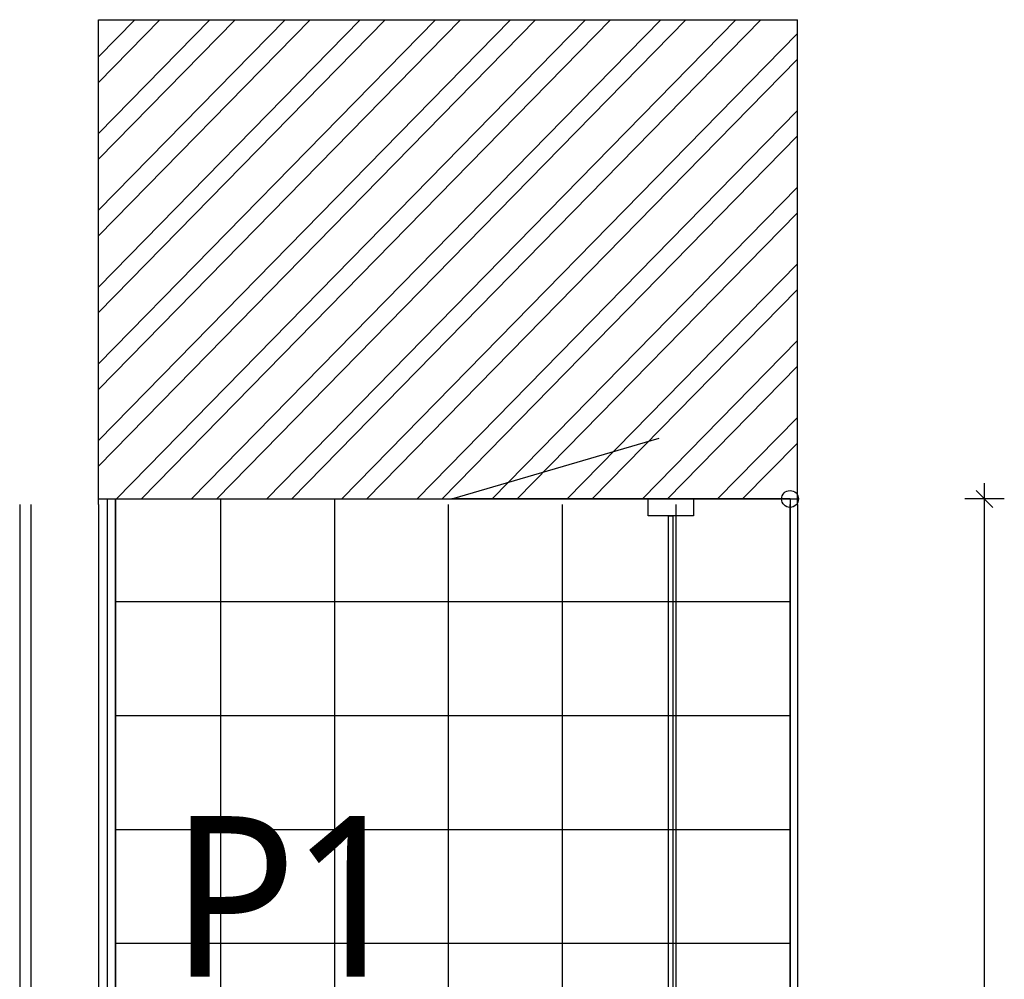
# Model space of a CAD drawing. Header units: centimetres. Extents: x -15121 to 30567, y -60641 to 0.
# Tile 56 of 256: x 4691 to 4866, y -26895 to -26724. Entities that reach past the tile are written whole.
import ezdxf

# ---------------------------------------------------------------- set-up
doc = ezdxf.new("R2010")
doc.units = ezdxf.units.CM
doc.header["$LTSCALE"] = 60
for name, color, linetype in [('AIKA oznaczenia okładzin', 5, 'Continuous'), ('AIKA powierzchnie', 6, 'Continuous'), ('AIKA sanitariaty', 7, 'Continuous'), ('AIKA sufity podwieszane', 8, 'Continuous'), ('AIKA TYNK', 5, 'Continuous'), ('AIKA widoki wymiarowanie', 7, 'Continuous'), ('AIKA widokowe', 7, 'Continuous')]:
    doc.layers.add(name, color=color, linetype=linetype)
doc.styles.add('SŁAWKA', font='simplex.shx', dxfattribs={"height": 12.5})
doc.styles.add('wymiar', font='txt.shx', dxfattribs={"width": 0.6})
doc.dimstyles.new('Dwudziestka', dxfattribs={"dimtxt": 7, "dimasz": 0.7, "dimexe": 5, "dimexo": 0, "dimgap": 2.5, "dimtad": 1, "dimtoh": 1, "dimdec": 3, "dimrnd": 0.5, "dimdsep": 46, "dimtxsty": 'wymiar', "dimblk": 'znacznik', "dimcen": 0, "dimdle": 5, "dimse1": 1, "dimse2": 1, "dimclrd": 256, "dimclre": 256, "dimclrt": 256, "dimadec": 0, "dimazin": 0, "dimtfac": 0.4, "dimtdec": 3, "dimtix": 1, "dimtofl": 0, "dimtmove": 2, "dimatfit": 3, "dimldrblk": 'znacznik', "dimfxl": 1, "dimtolj": 1, "dimarcsym": 0})

# ---------------------------------------------------------------- blocks, each defined once
blk = doc.blocks.new('sl lampa zwis')
at = {"layer": 'AIKA widokowe', "color": 7}
for p, q in [((3.6, -127.75), (3.6, -1.5)), ((4.4, -1.5), (3.6, -1.5)), ((4.4, -127.75), (4.4, -1.5)), ((3.6, -110.39), (1.92, -111.61)), ((-1.38, -118.09), (-1.38, -133.12))]:
    blk.add_line(p, q, dxfattribs=at)
blk.add_lwpolyline([(0, 1.5), (0, -1.5), (8, -1.5), (8, 1.5)], close=True, dxfattribs=at)
blk.add_circle((4, -133.12), 5.38, dxfattribs=at)
blk.add_arc((6.62, -118.09), 8, 125.9805, 180, dxfattribs=at)
blk = doc.blocks.new('znacznik')
at = {"color": 0}
for points in [[(0, -5), (0, 5)], [(-4, 0), (4, 0)]]:
    blk.add_lwpolyline(points, dxfattribs=at)
at = {"color": 1}
blk.add_lwpolyline([(-2.12, -2.12), (2.12, 2.12)], dxfattribs=at)
blk = doc.blocks.new('*D6739')
at = {"layer": 'AIKA widoki wymiarowanie', "lineweight": -2, "transparency": 16777216}
for p, q in [((4706.03, -27147.33), (4705.33, -27147.33)), ((4708.93, -27147.33), (4709.63, -27147.33))]:
    blk.add_line(p, q, dxfattribs=at)
at = {"layer": 'Defpoints', "color": 0, "transparency": 16777216}
for p in [(4706.73, -26893.42), (4708.23, -26893.42), (4708.23, -27147.33)]:
    blk.add_point(p, dxfattribs=at)
at = {"layer": 'AIKA widoki wymiarowanie', "lineweight": -2, "transparency": 16777216, "xscale": 0.7, "yscale": 0.7, "zscale": 0.7}
blk.add_blockref('znacznik', (4706.73, -27147.33), dxfattribs=at)
at = {"layer": 'AIKA widoki wymiarowanie', "lineweight": -2, "transparency": 16777216, "xscale": 0.7, "yscale": 0.7, "zscale": 0.7, "rotation": 180}
blk.add_blockref('znacznik', (4708.23, -27147.33), dxfattribs=at)
at = {"layer": 'AIKA widoki wymiarowanie', "transparency": 16777216, "insert": (4707.48, -27141.33), "char_height": 7, "attachment_point": 5, "style": 'wymiar'}
blk.add_mtext('\\A1;1.5', dxfattribs=at)
blk = doc.blocks.new('*D6749')
at = {"layer": 'AIKA widoki wymiarowanie', "lineweight": -2, "transparency": 16777216}
blk.add_line((4862.46, -27109.68), (4862.46, -26810.08), dxfattribs=at)
at = {"layer": 'Defpoints', "color": 0, "transparency": 16777216}
for p in [(4751.7, -26809.38), (4862.46, -26809.38), (4787.54, -27110.38)]:
    blk.add_point(p, dxfattribs=at)
at = {"layer": 'AIKA widoki wymiarowanie', "lineweight": -2, "transparency": 16777216, "xscale": 0.7, "yscale": 0.7, "zscale": 0.7}
for p, rotation in [((4862.46, -26809.38), 90), ((4862.46, -27110.38), 270)]:
    blk.add_blockref('znacznik', p, dxfattribs=dict(at, rotation=rotation))
at = {"layer": 'AIKA widoki wymiarowanie', "transparency": 16777216, "insert": (4856.46, -26959.88), "char_height": 7, "attachment_point": 5, "rotation": 90, "style": 'wymiar'}
blk.add_mtext('\\A1;301', dxfattribs=at)

msp = doc.modelspace()

# ---------------------------------------------------------------- hatches: boundary and pattern name
at = {"layer": 'AIKA sufity podwieszane', "transparency": 33554610}
h = msp.add_hatch(dxfattribs=at)
h.set_pattern_fill('ANSI32', color=8, angle=0.6)
h.set_pattern_definition([(45.6, (-6699.418, 2e-11), (-6.8053523, 6.6642933), []), (45.6, (-6694.928, 0.047), (-6.8053523, 6.6642933), [])])
h.paths.add_polyline_path([(4829.2338, -26724.3753), (4705.2338, -26724.3753), (4705.2338, -26809.3753), (4826.4372, -26809.3753, -0.76605428), (4829.2338, -26808.6212)])

# ---------------------------------------------------------------- linework, layer by layer
at = {"layer": 'AIKA powierzchnie', "color": 2}
msp.add_lwpolyline([(4708.2338, -26809.3753), (4827.9372, -26809.3753), (4827.9372, -27110.3753), (4708.2338, -27110.3753)], close=True, dxfattribs=at)
at = {"layer": 'AIKA sanitariaty', "color": 8}
msp.add_line((4827.9372, -26810.3753), (4827.9372, -27110.3753), dxfattribs=at)
at = {"layer": 'AIKA TYNK'}
for p, q in [((4705.2338, -26724.3753), (4829.2338, -26724.3753)), ((4705.2338, -26810.3753), (4705.2338, -26724.3753)), ((4829.2338, -26810.3753), (4829.2338, -26724.3753)), ((4691.2338, -26810.3753), (4691.2338, -26906.8753)), ((4705.2338, -26809.3753), (4829.2338, -26809.3753)), ((4706.7338, -26809.3753), (4706.7338, -26904.3753)), ((4829.2338, -26810.3753), (4829.2338, -27110.3753))]:
    msp.add_line(p, q, dxfattribs=at)
at = {"layer": 'AIKA widokowe', "color": 8}
for p, q in [((4693.2338, -26810.3753), (4693.2338, -26904.3753)), ((4705.2338, -26810.3753), (4705.2338, -26904.3753)), ((4726.9372, -27034.3753), (4726.9372, -26809.3753)), ((4747.1372, -26916.8668), (4747.1372, -26809.3753)), ((4767.3372, -26915.3634), (4767.3372, -26810.3753)), ((4787.5372, -27034.3753), (4787.5372, -26810.3753)), ((4807.7372, -26982.0732), (4807.7372, -26810.3753)), ((4708.2338, -26827.5753), (4827.9372, -26827.5753)), ((4708.2338, -26847.7753), (4827.9372, -26847.7753)), ((4708.2338, -26867.9753), (4827.9372, -26867.9753)), ((4708.2338, -26888.1753), (4827.9372, -26888.1753))]:
    msp.add_line(p, q, dxfattribs=at)
at = {"layer": 'AIKA widokowe'}
msp.add_line((4708.2338, -26809.3753), (4708.2338, -27110.3753), dxfattribs=at)
at = {"layer": 'AIKA widokowe', "color": 7}
msp.add_line((4827.9372, -27110.3753), (4827.9372, -26810.3753), dxfattribs=at)
at = {"layer": 'AIKA widokowe', "color": 6}
msp.add_lwpolyline([(4827.9372, -26809.3753), (4767.9372, -26809.3753), (4804.7162, -26798.5851)], dxfattribs=at)
msp.add_circle((4827.9372, -26809.3753), 1.5, dxfattribs=at)

# ---------------------------------------------------------------- block references
at = {"layer": 'AIKA widokowe', "color": 6, "xscale": -1}
msp.add_blockref('sl lampa zwis', (4810.7815, -26810.8753), dxfattribs=at)

# ---------------------------------------------------------------- texts
at = {"layer": 'AIKA oznaczenia okładzin', "insert": (4717.994, -26865.6246), "char_height": 28.472875, "width": 428.138012, "attachment_point": 1, "rotation": 0.003297, "style": 'SŁAWKA'}
msp.add_mtext('{\\fTrebuchet MS|b0|i0|c238|p34;\\T0.95;P1}', dxfattribs=at)

# ---------------------------------------------------------------- dimensions: what is measured, and where the dimension line sits
at = {"layer": 'AIKA widoki wymiarowanie'}
dim = msp.add_linear_dim(base=(4862.4633, -26809.3753), p1=(4787.5372, -27110.3753), p2=(4751.7029, -26809.3753), angle=90, dimstyle='Dwudziestka', dxfattribs=at)
dim.commit()
dim.dimension.update_dxf_attribs({"geometry": '*D6749', "text_midpoint": (4856.4633, -26959.8753)})
dim = msp.add_linear_dim(base=(4708.2338, -27147.3251), p1=(4706.7338, -26893.4175), p2=(4708.2338, -26893.4175), dimstyle='Dwudziestka', dxfattribs=at)
dim.commit()
dim.dimension.update_dxf_attribs({"geometry": '*D6739', "text_midpoint": (4707.4838, -27141.3251)})

doc.saveas('drawing.dxf')
